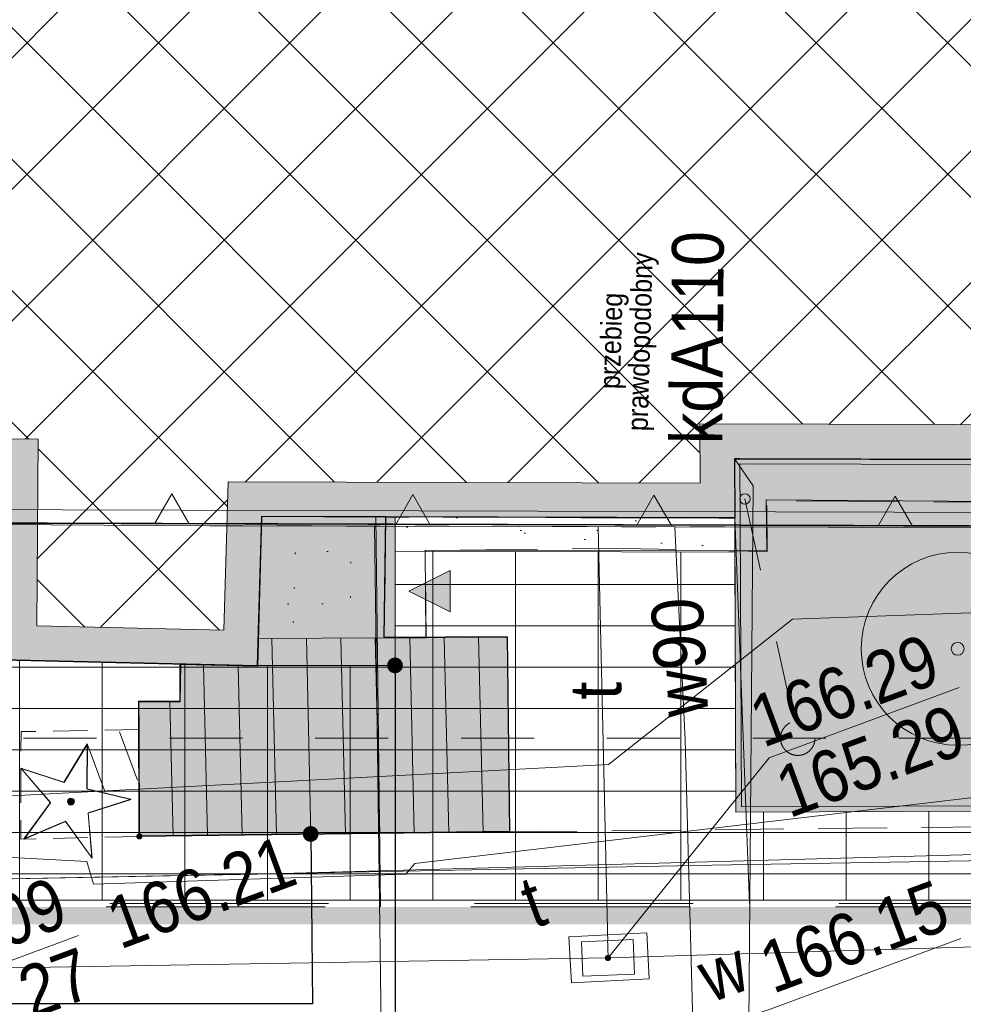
# Model space of a CAD drawing. Header units: millimetres. Extents: x -1155795 to 240441, y -422828 to 463730.
# Tile 34 of 66: x -12843 to 854, y -17376 to -3088. Entities that reach past the tile are written whole.
import ezdxf
from ezdxf.xclip import XClip

# ---------------------------------------------------------------- set-up
doc = ezdxf.new("R2010")
doc.units = ezdxf.units.MM
doc.header["$MEASUREMENT"] = 0
doc.header["$XCLIPFRAME"] = 0
for name, pattern in [('Dashed', [2116.666667, 1058.333333, -1058.333333]), ('Dashed 1_500', [1000, 500, -500]), ('Long Dashed', [5291.666508, 3174.999952, -2116.666555]), ('Wipeout_Contour', [1000, 0, -1000])]:
    doc.linetypes.add(name, pattern=pattern)
for name, color, linetype in [('00 PZT MAPA', 7, 'Continuous'), ('Interior - Furniture', 7, 'Continuous'), ('Nowe_Site & Landscape - General', 7, 'Continuous'), ('Sycow_7_RTPW02 - Punkt wysokościowy sztuczny', 7, 'Continuous'), ('Sycow_7_SUPS01_T - Punkt o określonej wysokości urządzenia', 7, 'Continuous'), ('Sycow_7_SUUS22_T - Właz prostokątny', 7, 'Continuous')]:
    doc.layers.add(name, color=color, linetype=linetype)
for name, color, linetype, lineweight in [('0_Nr_pióra__27', 7, 'Continuous', 25), ('0_Nr_pióra__38', 30, 'Continuous', 13), ('0_Nr_pióra__60', 230, 'Continuous', 13), ('2D Drafting - General_Nr_pióra__1', 7, 'Continuous', 13), ('2D Drafting - General_Nr_pióra__38', 30, 'Continuous', 13), ('2D Drafting - General_Nr_pióra__60', 230, 'Continuous', 13), ('Annotation - Label_Nr_pióra__85', 7, 'Continuous', 13), ('Interior - Furniture _Nr_pióra__1', 7, 'Continuous', 13), ('Nowe_2D Drafting - General_Nr_pióra__1', 7, 'Continuous', 13), ('Sycow_7_218-kontur użytku gruntowego_Nr_pióra__3', 3, 'Continuous', 18), ('Sycow_7_219-działka ewidencyjna_Nr_pióra__7', 7, 'Continuous', 18), ('Sycow_7_@Wywiad_Nr_pióra__30', 30, 'Continuous', 18), ('Sycow_7_@Wywiad_Nr_pióra__5', 5, 'Continuous', 18), ('Sycow_7_@Wywiad_Nr_pióra__7', 7, 'Continuous', 18), ('Sycow_7_drzewo iglaste (punkt)_Nr_pióra__94', 94, 'Continuous', 18), ('Sycow_7_EGBB01 - Budynek_Nr_pióra__7', 7, 'Continuous', 18), ('Sycow_7_EGBS - Schody_Nr_pióra__7', 7, 'Continuous', 18), ('Sycow_7_EGBW - Wiatrołap_Nr_pióra__7', 7, 'Continuous', 18), ('Sycow_7_KTPL - Plac_Nr_pióra__7', 7, 'Continuous', 18), ('Sycow_7_MCP_TDM - Tekst dodatkowy mały_Nr_pióra__7', 7, 'Continuous', 18), ('Sycow_7_przewód elektroenergetyczny (linia)_Nr_pióra__1', 1, 'Continuous', 18), ('Sycow_7_przewód telekomunikacyjny (linia)-Atr1_Nr_pióra__30', 30, 'Continuous', 18), ('Sycow_7_przewód telekomunikacyjny (linia)_Nr_pióra__30', 30, 'Continuous', 18), ('Sycow_7_przewód wodociągowy (linia)-Atr1_Nr_pióra__5', 5, 'Continuous', 18), ('Sycow_7_przewód wodociągowy (linia)_Nr_pióra__5', 5, 'Continuous', 18), ('Sycow_7_PTTU - Trawnik - pojedynczy_Nr_pióra__7', 7, 'Continuous', 18), ('Sycow_7_PTTU - Trawnik_Nr_pióra__7', 7, 'Continuous', 18), ('Sycow_7_PZT_NLZ - Nieprzekraczalna linia zabudowy_Nr_pióra__7', 7, 'Continuous', 18), ('Sycow_7_RTPW02_O - Punkt wysokościowy sztuczny_Nr_pióra__7', 7, 'Continuous', 18), ('Sycow_7_SUBP02_T - Komora podziemna - przewód telekomunikacyjny_Nr_pióra__30', 30, 'Continuous', 18), ('Sycow_7_SUPE - Przewód elektroenergetyczny_Nr_pióra__1', 1, 'Continuous', 18), ('Sycow_7_SUPK - Przewód kanalizacyjny_Nr_pióra__36', 36, 'Continuous', 18), ('Sycow_7_SUPK_O - Przewód kanalizacyjny - opis_Nr_pióra__36', 36, 'Continuous', 18), ('Sycow_7_SUPS01_K - Punkt o określonej wysokości urządzenia_Nr_pióra__7', 7, 'Continuous', 18), ('Sycow_7_SUPS01_K_O - Punkt o określonej wysokości urządzenia - rzędna dołu_Nr_pióra__36', 36, 'Continuous', 18), ('Sycow_7_SUPS01_K_O - Punkt o określonej wysokości urządzenia - rzędna góry_Nr_pióra__36', 36, 'Continuous', 18), ('Sycow_7_SUPS01_T - Punkt o określonej wysokości urządzenia_Nr_pióra__7', 7, 'Continuous', 18), ('Sycow_7_SUPS01_T_O - Punkt o określonej wysokości urządzenia - rzędna dołu_Nr_pióra__30', 30, 'Continuous', 18), ('Sycow_7_SUPS01_T_O - Punkt o określonej wysokości urządzenia - rzędna góry_Nr_pióra__30', 30, 'Continuous', 18), ('Sycow_7_SUPS01_W - Punkt o określonej wysokości urządzenia_Nr_pióra__7', 7, 'Continuous', 18), ('Sycow_7_SUPS01_W_O - Punkt o określonej wysokości urządzenia - rzędna góry_Nr_pióra__5', 5, 'Continuous', 18), ('Sycow_7_SUUS22_T - Właz - opis_Nr_pióra__7', 7, 'Continuous', 18), ('Sycow_7_SUUS22_T - Właz prostokątny_Nr_pióra__7', 7, 'Continuous', 18), ('Sycow_7_SUUS25_W - Zasuwa lub zawór - opis_Nr_pióra__7', 7, 'Continuous', 18)]:
    doc.layers.add(name, color=color, linetype=linetype, lineweight=lineweight)
for name, color, linetype, lineweight, true_color in [('0_Nr_pióra__78', 7, 'Continuous', 13, 0x00bb5e), ('0_Nr_pióra__99', 7, 'Continuous', 0, 0xaad2ff), ('2D Drafting - General_Nr_pióra__101', 7, 'Continuous', 13, 0x4c4c4c), ('2D Drafting - General_Nr_pióra__161', 7, 'Continuous', 5, 0x4c4c4b), ('Nowe_2D Drafting - General_Nr_pióra__78', 7, 'Continuous', 13, 0x00bb5e), ('Nowe_2D Drafting - General_Nr_pióra__81', 7, 'Continuous', 13, 0x4c4c4c), ('Nowe_Site & Landscape - General_Nr_pióra__78', 7, 'Continuous', 13, 0x00bb5e), ('Sycow_7_PZT_RT - Linia rozgraniczająca_Nr_pióra__252', 7, 'Continuous', 18, 0x929292)]:
    doc.layers.add(name, color=color, linetype=linetype, lineweight=lineweight, true_color=true_color)
doc.styles.add('STYL_AUTOMATYCZNY_5', font='txt', dxfattribs={"width": 0.9})
doc.styles.add('STYL_AUTOMATYCZNY_6', font='txt', dxfattribs={"width": 0.87})
doc.linetypes.add('nieprzekraczalna linia zabudowy', pattern='A,0,[3,-2. PZT (5)1.Shx,S=39.68254,R=0,X=0,Y=0.425],-5000,0', length=5000)
doc.linetypes.add('X (1_500)', pattern='A,0,[1,-2. PZT (5)1.Shx,S=19.84127,R=0,X=0,Y=0],-2500,0', length=2500)
doc.dimstyles.new('STYL_AUTOMATYCZNY__1', dxfattribs={"dimtxt": 0.18, "dimasz": 456, "dimexe": 0.18, "dimexo": 0.0625, "dimgap": 0, "dimtad": 0, "dimtih": 1, "dimtoh": 1, "dimdec": 4, "dimzin": 0, "dimdsep": 46, "dimcen": 0.09, "dimadec": 0, "dimazin": 0, "dimtfac": 1, "dimtdec": 4, "dimtmove": 0, "dimatfit": 3, "dimldrblk": 'ARROWHEAD_11', "dimfxl": 0, "dimtolj": 1, "dimtzin": 0, "dimarcsym": 0})

# ---------------------------------------------------------------- blocks, each defined once
blk = doc.blocks.new('Rysunek_1_7', base_point=(14567, -19307))
at = {"layer": 'Sycow_7_drzewo iglaste (punkt)_Nr_pióra__94', "linetype": 'Continuous', "lineweight": 18}
blk.add_hatch(color=94, dxfattribs=at).paths.add_polyline_path([(-12048, -14422, 1), (-12142, -14457, 1)])
at = {"layer": 'Sycow_7_RTPW02 - Punkt wysokościowy sztuczny', "linetype": 'Continuous', "lineweight": 0, "true_color": 0x000000}
blk.add_hatch(color=178, dxfattribs=at).paths.add_polyline_path([(-11063, -14923, 1), (-11147, -14955, 1)])
at = {"layer": 'Sycow_7_218-kontur użytku gruntowego_Nr_pióra__3', "color": 3, "linetype": 'Continuous', "lineweight": 18}
for p, q in [((-11857, -10421), (-12357, -10418)), ((-12357, -10418), (-11857, -10421)), ((-10857, -10427), (-11357, -10424)), ((-11357, -10424), (-10857, -10427)), ((-10082, -10431), (-10357, -10430)), ((-10357, -10430), (-10082, -10431)), ((-9609, -10432), (-10082, -10431)), ((-10082, -10431), (-9609, -10432)), ((-8609, -10434), (-9109, -10433)), ((-9109, -10433), (-8609, -10434)), ((-7609, -10437), (-8109, -10436)), ((-8109, -10436), (-7609, -10437)), ((-6609, -10439), (-7109, -10438)), ((-7109, -10438), (-6609, -10439)), ((-5609, -10441), (-6109, -10440)), ((-6109, -10440), (-5609, -10441)), ((-4609, -10443), (-5109, -10442)), ((-5109, -10442), (-4609, -10443)), ((-3609, -10446), (-4109, -10445)), ((-4109, -10445), (-3609, -10446)), ((-2609, -10448), (-3109, -10447)), ((-3109, -10447), (-2609, -10448)), ((-1609, -10450), (-2109, -10449)), ((-2109, -10449), (-1609, -10450)), ((-609, -10452), (-1109, -10451)), ((-1109, -10451), (-609, -10452)), ((391, -10455), (-109, -10454)), ((-109, -10454), (391, -10455))]:
    blk.add_line(p, q, dxfattribs=at)
at = {"layer": 'Sycow_7_219-działka ewidencyjna_Nr_pióra__7', "color": 7, "linetype": 'Continuous', "lineweight": 18}
for p, q in [((-19132, -10381), (-10082, -10431)), ((-10082, -10431), (29363, -10520))]:
    blk.add_line(p, q, dxfattribs=at)
at = {"layer": 'Sycow_7_@Wywiad_Nr_pióra__30', "color": 30, "linetype": 'Continuous', "lineweight": 18, "flags": 128}
blk.add_lwpolyline([(21224, -13246), (5538, -13840), (-7105, -15332)], dxfattribs=at)
at = {"layer": 'Sycow_7_@Wywiad_Nr_pióra__5', "color": 5, "linetype": 'Continuous', "lineweight": 18, "flags": 128}
blk.add_lwpolyline([(-2946, -18154), (-3068, -17814), (-3183, -13539), (-3335, -10450)], dxfattribs=at)
at = {"layer": 'Sycow_7_@Wywiad_Nr_pióra__7', "color": 7, "linetype": 'Continuous', "lineweight": 18}
for p, q in [((-3250, -14848), (-4250, -14859)), ((-1750, -14831), (-2750, -14842)), ((-251, -14814), (-1251, -14825)), ((1249, -14798), (249, -14809)), ((-4750, -14864), (-5729, -14875))]:
    blk.add_line(p, q, dxfattribs=at)
at = {"layer": 'Sycow_7_drzewo iglaste (punkt)_Nr_pióra__94', "color": 94, "linetype": 'Continuous', "lineweight": 18}
for p, q in [((-12199, -14159), (-11860, -13600)), ((-11860, -13600), (-11862, -14254)), ((-12393, -14451), (-12820, -13955)), ((-12820, -13955), (-12199, -14159)), ((-11862, -14254), (-11226, -14403)), ((-11226, -14403), (-11848, -14604)), ((-12779, -14978), (-12393, -14451)), ((-11848, -14604), (-11793, -15255)), ((-12176, -14725), (-12779, -14978)), ((-11793, -15255), (-12176, -14725))]:
    blk.add_line(p, q, dxfattribs=at)
at = {"layer": 'Sycow_7_EGBB01 - Budynek_Nr_pióra__7', "color": 7, "linetype": 'Continuous', "lineweight": 18, "flags": 128}
blk.add_lwpolyline([(-17433, 10690), (-9099, 10769), (-9083, 9069), (-2312, 9093), (-2295, 8213), (17154, 8091), (17150, 8971), (28229, 8897), (28183, 2018), (27183, 2019), (27183, -3501), (28191, -3500), (28149, -10514), (17008, -10392), (17018, -9512), (-2462, -9464), (-2459, -10323), (-9329, -10299), (-9388, -12468), (-13090, -12384), (-13071, -9684), (-17775, -9654)], close=True, dxfattribs=at)
at = {"layer": 'Sycow_7_EGBS - Schody_Nr_pióra__7', "color": 7, "linetype": 'Continuous', "lineweight": 18}
for p, q in [((-9115, -14915), (-9182, -12067)), ((-8615, -14909), (-8682, -12065)), ((-8115, -14903), (-8182, -12062)), ((-7615, -14897), (-7682, -12060)), ((-7115, -14892), (-7182, -12057)), ((-6615, -14886), (-6682, -12055)), ((-6115, -14880), (-6182, -12042)), ((-10115, -14927), (-10174, -12450)), ((-9615, -14921), (-9673, -12462)), ((-10615, -14933), (-10661, -12988))]:
    blk.add_line(p, q, dxfattribs=at)
at = {"layer": 'Sycow_7_EGBS - Schody_Nr_pióra__7', "color": 7, "linetype": 'Continuous', "lineweight": 18, "flags": 128}
blk.add_lwpolyline([(-5762, -12050), (-5729, -14875), (-11105, -14939), (-11110, -13389), (-11112, -12989), (-10511, -12987), (-10506, -12443), (-9388, -12468), (-9377, -12068), (-7552, -12059), (-6942, -12056)], close=True, dxfattribs=at)
at = {"layer": 'Sycow_7_EGBW - Wiatrołap_Nr_pióra__7', "color": 7, "linetype": 'Continuous', "lineweight": 18}
for p, q in [((-8844, -10842), (-8843, -10822)), ((-8384, -10803), (-8364, -10803)), ((-8036, -10953), (-8036, -10973)), ((-8857, -11342), (-8857, -11322)), ((-8936, -11566), (-8956, -11566)), ((-8436, -11564), (-8456, -11564)), ((-8043, -11453), (-8043, -11473)), ((-8871, -11842), (-8870, -11822))]:
    blk.add_line(p, q, dxfattribs=at)
at = {"layer": 'Sycow_7_EGBW - Wiatrołap_Nr_pióra__7', "color": 7, "linetype": 'Continuous', "lineweight": 18, "flags": 128}
blk.add_lwpolyline([(-9377, -12068), (-9329, -10299), (-7526, -10306), (-7552, -12059)], close=True, dxfattribs=at)
at = {"layer": 'Sycow_7_KTPL - Plac_Nr_pióra__7', "color": 7, "linetype": 'Continuous', "lineweight": 18}
for p, q in [((-57, -9470), (-1557, -9466)), ((1943, -9475), (443, -9471)), ((-1573, -10070), (-73, -10081)), ((427, -10085), (1927, -10096)), ((-5194, -10314), (-6694, -10309)), ((-3194, -10321), (-4694, -10316)), ((-6825, -10792), (-5325, -10771)), ((-7550, -11973), (-7552, -12059))]:
    blk.add_line(p, q, dxfattribs=at)
at = {"layer": 'Sycow_7_KTPL - Plac_Nr_pióra__7', "color": 7, "linetype": 'Continuous', "lineweight": 18, "flags": 128}
for points in [[(-2057, -9465), (-2462, -9464), (-2459, -10323), (-2694, -10323)], [(-2825, -10789), (-1993, -10807), (-2000, -10139)], [(-7194, -10307), (-7526, -10306), (-7543, -11473)], [(-4825, -10764), (-4318, -10757), (-3325, -10778)], [(-7552, -12059), (-6942, -12056), (-6950, -11166)]]:
    blk.add_lwpolyline(points, dxfattribs=at)
at = {"layer": 'Sycow_7_przewód elektroenergetyczny (linia)_Nr_pióra__1', "color": 1, "linetype": 'Continuous', "lineweight": 18, "flags": 128}
for points in [[(-85356, -12890), (-81672, -13351), (-62125, -14591), (-59177, -13051), (-51732, -13515), (-44925, -14130), (-19251, -14093), (-14162, -14416), (-4298, -13898), (-1624, -11789), (42623, -10217), (70284, -9497), (79476, -9784), (103123, -10145), (108910, -10427)], [(-85432, -12685), (-82062, -13048), (-65405, -14142), (-48917, -15416), (-40832, -15077), (-39013, -14201), (-15989, -15615), (-2798, -15358), (27076, -14854)]]:
    blk.add_lwpolyline(points, dxfattribs=at)
at = {"layer": 'Sycow_7_przewód telekomunikacyjny (linia)_Nr_pióra__30', "color": 30, "linetype": 'Continuous', "lineweight": 18, "flags": 128}
blk.add_lwpolyline([(-7105, -15332), (-7239, -15489), (-11771, -15631), (-11870, -15305), (-24980, -14604)], dxfattribs=at)
at = {"layer": 'Sycow_7_przewód wodociągowy (linia)_Nr_pióra__5', "color": 5, "linetype": 'Continuous', "lineweight": 18}
blk.add_line((-7693, -10432), (-7481, -26210), dxfattribs=at)
at = {"layer": 'Sycow_7_PTTU - Trawnik - pojedynczy_Nr_pióra__7', "color": 7, "linetype": 'Continuous', "lineweight": 18}
for p, q in [((-11395, -13421), (-11135, -14125)), ((-11864, -13595), (-11603, -14298))]:
    blk.add_line(p, q, dxfattribs=at)
at = {"layer": 'Sycow_7_PTTU - Trawnik_Nr_pióra__7', "color": 7, "linetype": 'Continuous', "lineweight": 18}
for p, q in [((-12356, -13411), (-11856, -13402)), ((-11109, -13642), (-11107, -14142)), ((-12826, -14453), (-12825, -13953)), ((-11107, -14392), (-11105, -14892)), ((-11855, -14956), (-12355, -14968)), ((-11105, -14939), (-11605, -14951))]:
    blk.add_line(p, q, dxfattribs=at)
at = {"layer": 'Sycow_7_PTTU - Trawnik_Nr_pióra__7', "color": 7, "linetype": 'Continuous', "lineweight": 18, "flags": 128}
for points in [[(-12824, -13703), (-12823, -13419), (-12606, -13415)], [(-11606, -13398), (-11110, -13389), (-11110, -13392)], [(-12605, -14974), (-12828, -14979), (-12827, -14703)]]:
    blk.add_lwpolyline(points, dxfattribs=at)
at = {"layer": 'Sycow_7_PZT_NLZ - Nieprzekraczalna linia zabudowy_Nr_pióra__7', "color": 7, "linetype": 'Continuous', "lineweight": 18}
for p, q in [((-10759, -10405), (-14009, -10395)), ((-10509, -10405), (-10759, -10405)), ((-7259, -10415), (-10509, -10405)), ((-7009, -10415), (-7259, -10415)), ((-3759, -10425), (-7009, -10415)), ((-3509, -10425), (-3759, -10425)), ((-259, -10435), (-3509, -10425)), ((-9, -10436), (-259, -10435)), ((3241, -10445), (-9, -10436))]:
    blk.add_line(p, q, dxfattribs=at)
at = {"layer": 'Sycow_7_PZT_NLZ - Nieprzekraczalna linia zabudowy_Nr_pióra__7', "color": 7, "linetype": 'Continuous', "lineweight": 18, "flags": 128}
for points in [[(-10384, -10406), (-10884, -10404), (-10636, -9970)], [(-6884, -10416), (-7384, -10414), (-7136, -9980)], [(-3384, -10426), (-3884, -10424), (-3636, -9990)], [(116, -10436), (-384, -10434), (-136, -10001)]]:
    blk.add_lwpolyline(points, close=True, dxfattribs=at)
at = {"layer": 'Sycow_7_PZT_RT - Linia rozgraniczająca_Nr_pióra__252', "color": 252, "linetype": 'Continuous', "lineweight": 18, "true_color": 0x929292, "flags": 128}
blk.add_lwpolyline([(-83292, -11412), (-81842, -11494), (-65673, -13493), (-45598, -14248), (-45486, -8787), (-19127, -10181), (29168, -10319), (29592, 8632), (56966, 9345), (57408, -5361), (103296, -5317)], dxfattribs=at)
at = {"layer": 'Sycow_7_SUPE - Przewód elektroenergetyczny_Nr_pióra__1', "color": 1, "linetype": 'Continuous', "lineweight": 18, "flags": 128}
blk.add_lwpolyline([(-15989, -15615), (-9393, -15487), (39148, -14158), (53879, -13767), (54050, -12890), (53669, -8471), (54290, 9480), (54999, 35301), (55460, 60549), (60098, 64263)], dxfattribs=at)
at = {"layer": 'Sycow_7_SUPK - Przewód kanalizacyjny_Nr_pióra__36', "color": 36, "linetype": 'Continuous', "lineweight": 18, "flags": 128}
blk.add_lwpolyline([(-2462, -9464), (-2198, -9851), (-2262, -18264)], dxfattribs=at)
at = {"layer": 'Sycow_7_SUPS01_K - Punkt o określonej wysokości urządzenia_Nr_pióra__7', "color": 7, "linetype": 'Continuous', "lineweight": 18, "flags": 128}
blk.add_lwpolyline([(-11987, -16378), (-14740, -17397), (-16455, -18070)], dxfattribs=at)
at = {"layer": 'Sycow_7_SUPS01_W - Punkt o określonej wysokości urządzenia_Nr_pióra__7', "color": 7, "linetype": 'Continuous', "lineweight": 18, "flags": 128}
blk.add_lwpolyline([(817, -16421), (-1937, -17441), (-3068, -17814)], dxfattribs=at)
at = {"layer": 'Sycow_7_MCP_TDM - Tekst dodatkowy mały_Nr_pióra__7', "color": 7, "linetype": 'Continuous', "lineweight": 18, "insert": (-4006, -7756), "char_height": 300, "attachment_point": 5, "rotation": 88.3257, "line_spacing_factor": 0.840816, "style": 'STYL_AUTOMATYCZNY_6'}
blk.add_mtext('\\A1;{\\pqc;\\fArial|b0|i0|c0|p0;\\W0.870000;przebieg\\P\\pqc;\\fArial|b0|i0|c0|p0;\\W0.870000;prawdopodobny}', dxfattribs=at)
at = {"layer": 'Sycow_7_przewód telekomunikacyjny (linia)-Atr1_Nr_pióra__30', "color": 30, "linetype": 'Continuous', "lineweight": 18, "insert": (-4483, -12958), "char_height": 750, "attachment_point": 4, "rotation": 89.58, "style": 'STYL_AUTOMATYCZNY_5'}
blk.add_mtext('\\A1;{\\pql;\\fArial|b0|i0|c0|p0;\\W0.900000;t}', dxfattribs=at)
at = {"layer": 'Sycow_7_przewód wodociągowy (linia)-Atr1_Nr_pióra__5', "color": 5, "linetype": 'Continuous', "lineweight": 18, "insert": (-3216, -13205), "char_height": 750, "attachment_point": 4, "rotation": 92.82, "style": 'STYL_AUTOMATYCZNY_5'}
blk.add_mtext('\\A1;{\\pql;\\fArial|b0|i0|c0|p0;\\W0.900000;w90}', dxfattribs=at)
at = {"layer": 'Sycow_7_RTPW02_O - Punkt wysokościowy sztuczny_Nr_pióra__7', "color": 7, "linetype": 'Continuous', "lineweight": 18, "insert": (-11383, -16594), "char_height": 750, "attachment_point": 7, "rotation": 20.318, "style": 'STYL_AUTOMATYCZNY_6'}
blk.add_mtext('\\A1;{\\pql;\\fArial|b0|i0|c0|p0;\\W0.870000;166.21}', dxfattribs=at)
at = {"layer": 'Sycow_7_SUPK_O - Przewód kanalizacyjny - opis_Nr_pióra__36', "color": 36, "linetype": 'Continuous', "lineweight": 18, "insert": (-3015, -9247), "char_height": 750, "attachment_point": 4, "rotation": 89.5629, "style": 'STYL_AUTOMATYCZNY_6'}
blk.add_mtext('\\A1;{\\pql;\\fArial|b0|i0|c0|p0;\\W0.870000;kdA110}', dxfattribs=at)
at = {"layer": 'Sycow_7_SUPS01_K_O - Punkt o określonej wysokości urządzenia - rzędna dołu_Nr_pióra__36', "color": 36, "linetype": 'Continuous', "lineweight": 18, "insert": (-14595, -17503), "char_height": 750, "attachment_point": 1, "rotation": 20.318, "style": 'STYL_AUTOMATYCZNY_6'}
blk.add_mtext('\\A1;{\\pql;\\fArial|b0|i0|c0|p0;\\W0.870000;165.27}', dxfattribs=at)
at = {"layer": 'Sycow_7_SUPS01_K_O - Punkt o określonej wysokości urządzenia - rzędna góry_Nr_pióra__36', "color": 36, "linetype": 'Continuous', "lineweight": 18, "insert": (-14709, -17194), "char_height": 750, "attachment_point": 7, "rotation": 20.318, "style": 'STYL_AUTOMATYCZNY_6'}
blk.add_mtext('\\A1;{\\pql;\\fArial|b0|i0|c0|p0;\\W0.870000;166.09}', dxfattribs=at)
at = {"layer": 'Sycow_7_SUPS01_T_O - Punkt o określonej wysokości urządzenia - rzędna dołu_Nr_pióra__30', "color": 30, "linetype": 'Continuous', "lineweight": 18, "insert": (-1934, -13976), "char_height": 750, "attachment_point": 1, "rotation": 20.318, "style": 'STYL_AUTOMATYCZNY_6'}
blk.add_mtext('\\A1;{\\pql;\\fArial|b0|i0|c0|p0;\\W0.870000;165.29}', dxfattribs=at)
at = {"layer": 'Sycow_7_SUPS01_T_O - Punkt o określonej wysokości urządzenia - rzędna góry_Nr_pióra__30', "color": 30, "linetype": 'Continuous', "lineweight": 18, "insert": (-2049, -13666), "char_height": 750, "attachment_point": 7, "rotation": 20.318, "style": 'STYL_AUTOMATYCZNY_6'}
blk.add_mtext('\\A1;{\\pql;\\fArial|b0|i0|c0|p0;\\W0.870000;166.29}', dxfattribs=at)
at = {"layer": 'Sycow_7_SUPS01_W_O - Punkt o określonej wysokości urządzenia - rzędna góry_Nr_pióra__5', "color": 5, "linetype": 'Continuous', "lineweight": 18, "insert": (-1906, -17237), "char_height": 750, "attachment_point": 7, "rotation": 20.318, "style": 'STYL_AUTOMATYCZNY_6'}
blk.add_mtext('\\A1;{\\pql;\\fArial|b0|i0|c0|p0;\\W0.870000;166.15}', dxfattribs=at)
at = {"layer": 'Sycow_7_SUUS22_T - Właz - opis_Nr_pióra__7', "color": 7, "linetype": 'Continuous', "lineweight": 18, "insert": (-5509, -15935), "char_height": 750, "attachment_point": 4, "rotation": 20.318, "style": 'STYL_AUTOMATYCZNY_6'}
blk.add_mtext('\\A1;{\\pql;\\fArial|b0|i0|c0|p0;\\W0.870000;t}', dxfattribs=at)
at = {"layer": 'Sycow_7_SUUS25_W - Zasuwa lub zawór - opis_Nr_pióra__7', "color": 7, "linetype": 'Continuous', "lineweight": 18, "insert": (-2945, -17009), "char_height": 750, "attachment_point": 4, "rotation": 20.318, "style": 'STYL_AUTOMATYCZNY_6'}
blk.add_mtext('\\A1;{\\pql;\\fArial|b0|i0|c0|p0;\\W0.870000;w}', dxfattribs=at)
at = {"color": 254, "linetype": 'Wipeout_Contour', "lineweight": 0, "ltscale": 69008.964558}
blk.add_wipeout([(-4689, -16469), (-4668, -16968), (-3918, -16937), (-3939, -16437)], dxfattribs=at).dxf.layer = 'Sycow_7_SUUS22_T - Właz prostokątny'
at = {"layer": 'Sycow_7_SUPS01_T - Punkt o określonej wysokości urządzenia', "linetype": 'Continuous', "lineweight": 0, "true_color": 0x000000}
blk.add_hatch(color=178, dxfattribs=at).paths.add_polyline_path([(-4261, -16687, 1), (-4346, -16719, 1)])
at = {"layer": 'Sycow_7_@Wywiad_Nr_pióra__30', "color": 30, "linetype": 'Continuous', "lineweight": 18}
blk.add_line((-4446, -10445), (-4303, -16703), dxfattribs=at)
at = {"layer": 'Sycow_7_@Wywiad_Nr_pióra__30', "color": 30, "linetype": 'Continuous', "lineweight": 18, "flags": 128}
blk.add_lwpolyline([(61767, -14149), (43949, -15122), (42592, -15144), (28271, -15724), (-4303, -16703), (-45944, -17397)], dxfattribs=at)
at = {"layer": 'Sycow_7_SUBP02_T - Komora podziemna - przewód telekomunikacyjny_Nr_pióra__30', "color": 30, "linetype": 'Continuous', "lineweight": 18, "flags": 128}
blk.add_lwpolyline([(-4870, -16397), (-3739, -16337), (-3704, -17005), (-4835, -17064)], close=True, dxfattribs=at)
at = {"layer": 'Sycow_7_SUPS01_T - Punkt o określonej wysokości urządzenia_Nr_pióra__7', "color": 7, "linetype": 'Continuous', "lineweight": 18, "flags": 128}
blk.add_lwpolyline([(792, -12778), (-1962, -13797), (-4303, -16703)], dxfattribs=at)
at = {"layer": 'Sycow_7_SUUS22_T - Właz prostokątny_Nr_pióra__7', "color": 7, "linetype": 'Continuous', "lineweight": 18}
for p, q in [((-3939, -16437), (-4689, -16469)), ((-4689, -16469), (-4668, -16968)), ((-3918, -16937), (-3939, -16437)), ((-4668, -16968), (-3918, -16937))]:
    blk.add_line(p, q, dxfattribs=at)
blk = doc.blocks.new('Entrance Symbol 22_2')
at = {"layer": 'Interior - Furniture', "linetype": 'Continuous', "lineweight": 0, "true_color": 0x000000}
blk.add_hatch(color=178, dxfattribs=at).paths.add_polyline_path([(0, 0), (600, 0), (300, 600)])
at = {"layer": 'Interior - Furniture _Nr_pióra__1', "color": 7, "linetype": 'Continuous', "lineweight": 13}
for p, q in [((0, 0), (300, 600)), ((600, 0), (300, 600)), ((0, 0), (600, 0))]:
    blk.add_line(p, q, dxfattribs=at)
blk = doc.blocks.new('Drzewo rzut 26')
at = {"layer": 'Nowe_Site & Landscape - General_Nr_pióra__78', "color": 112, "linetype": 'Continuous', "lineweight": 13, "true_color": 0x00bb5e}
for radius in [1400, 93.3]:
    blk.add_circle((0, 0), radius, dxfattribs=at)
blk = doc.blocks.new('ARROWHEAD_11')
at = {"color": 0, "linetype": 'Continuous', "lineweight": 0}
blk.add_line((0, 0), (-1, 0), dxfattribs=at)
at = {"color": 0, "linetype": 'Continuous', "lineweight": 0, "const_width": 0.25, "flags": 128}
blk.add_lwpolyline([(-0.125, 0, 1), (0.125, 0, 1)], format="xyb", close=True, dxfattribs=at)

msp = doc.modelspace()

# ---------------------------------------------------------------- block references
at = {"layer": '00 PZT MAPA', "color": 7, "linetype": 'Continuous', "lineweight": 15}
ref = msp.add_blockref('Rysunek_1_7', (14567, -19307), dxfattribs=at)
XClip(ref).set_block_clipping_path([(-38444.7789564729, -141413.2871562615), (134317.2398628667, -77444.9644498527), (67578.7707096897, 102798.5088210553), (-105183.2481096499, 38830.1861146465)])

# ---------------------------------------------------------------- next in the draw order: hatches: boundary and pattern name
at = {"layer": '2D Drafting - General_Nr_pióra__1', "linetype": 'Continuous', "lineweight": 0, "true_color": 0x000000}
msp.add_hatch(color=178, dxfattribs=at).paths.add_polyline_path([(-9333, -10294), (-7395, -10300), (-7395, -12458), (-9394, -12458)])
at = {"layer": '2D Drafting - General_Nr_pióra__101', "linetype": 'Continuous', "lineweight": 13, "true_color": 0x4c4c4c}
h = msp.add_hatch(dxfattribs=at)
h.set_pattern_fill('Grid_60x120', color=59, style=0, pattern_type=2)
h.set_pattern_definition([(0, (14754.2, -3483.2), (0, 600), []), (90, (14754.2, -3483.2), (-1200, 0), [])])
h.paths.add_polyline_path([(-27360, -15863), (-27325, -10740), (-17580, -10740), (-17580, -9644), (-16507, -9655), (-13077, -9674), (-13095, -12374), (-9394, -12458), (-7395, -12458), (-7395, -10800), (-2462, -10813), (-2447, -14589), (17022, -14509), (17007, -10887), (21317, -10932), (21316, -12904), (29482, -12904), (29482, -11704), (33232, -11704), (33232, 4993), (29482, 4993), (29482, 8898), (31104, 8746), (32394, 8725), (33002, 8722), (40975, 8678), (40928, 7573), (34433, 7573), (34432, -11704), (33628, -13730), (32823, -15204), (32232, -15864)])
h = msp.add_hatch(dxfattribs=at)
h.set_pattern_fill('Render', color=59, style=0, pattern_type=2)
h.set_pattern_definition([(45, (0, 1750), (-556.847, 556.847), [0, -525, 0, -787.5]), (110, (1750, 1750), (740.008, 269.34), [0, -385, 0, -665])])
h.paths.add_polyline_path([(-2464, -10313), (-7395, -10300), (-7395, -10800), (-2462, -10813)])
at = {"layer": '2D Drafting - General_Nr_pióra__161', "linetype": 'Continuous', "lineweight": 0, "true_color": 0x131312}
h = msp.add_hatch(color=168, dxfattribs=at)
h.paths.add_polyline_path([(-2388, -9454), (16934, -9507), (17014, -9507), (17005, -10387), (17022, -14429), (17022, -14509), (-2447, -14589), (-2464, -10313), (-2468, -9454)])
h.paths.add_polyline_path([(-2384, -10313), (-2367, -14509), (16942, -14429), (16925, -10387), (16934, -9587), (-2388, -9534)], flags=0)
at = {"layer": '2D Drafting - General_Nr_pióra__38', "linetype": 'Continuous', "lineweight": 0, "true_color": 0x3f2000}
msp.add_hatch(color=38, dxfattribs=at).paths.add_polyline_path([(-7532, -10296), (-7557, -12049), (-5768, -12040), (-5734, -14865), (-11111, -14929), (-11117, -12979), (-10517, -12977), (-10517, -12433), (-9394, -12458), (-9333, -10294)])
at = {"layer": '2D Drafting - General_Nr_pióra__60', "linetype": 'Continuous', "lineweight": 0, "true_color": 0x7f0040}
h = msp.add_hatch(color=236, dxfattribs=at)
h.paths.add_polyline_path([(35185, 7223), (57118, 7223), (57118, 10495), (36185, 10496), (36185, 14384), (-5891, 14384), (-17356, 20156), (-22444, 20156), (-27514, 14228), (-27712, -16213), (35184, -16214)])
h.paths.add_polyline_path([(34935, 7473), (56868, 7473), (56868, 10245), (35935, 10246), (35935, 14134), (-5950, 14134), (-17415, 19906), (-22329, 19906), (-27264, 14135), (-27461, -15963), (34934, -15964)], flags=0)
at = {"layer": 'Nowe_2D Drafting - General_Nr_pióra__1', "linetype": 'Continuous', "lineweight": 0, "true_color": 0x000000}
h = msp.add_hatch(color=178, dxfattribs=at)
h.paths.add_polyline_path([(-17780, -9644), (-13077, -9674), (-13095, -12374), (-9394, -12458), (-9333, -10294), (-2464, -10313), (-2468, -9454), (17014, -9507), (17005, -10387), (28143, -10504), (28184, -3995), (29482, -3994), (29482, 2521), (28182, 2523), (28223, 8907), (17145, 8981), (17150, 8096), (-2299, 8218), (-2317, 9103), (-9087, 9074), (-9105, 10779), (-17439, 10701)])
h.paths.add_polyline_path([(-17272, -9147), (-12573, -9177), (-12592, -11885), (-9880, -11947), (-9819, -9793), (-2967, -9812), (-2970, -8953), (17520, -9008), (17510, -9892), (27646, -9999), (27684, -3996), (27684, -3496), (28979, -3496), (28987, 2022), (27682, 2023), (27682, 2523), (27720, 8410), (17648, 8478), (17654, 7593), (-2788, 7721), (-2807, 8601), (-9581, 8572), (-9599, 10275), (-16947, 10205)], flags=0)
at = {"layer": 'Nowe_2D Drafting - General_Nr_pióra__78', "linetype": 'Continuous', "lineweight": 0, "true_color": 0x002e17}
msp.add_hatch(color=158, dxfattribs=at).paths.add_polyline_path([(16934, -9587), (16925, -10387), (16942, -14429), (-2367, -14509), (-2384, -10313), (-2388, -9534)])
at = {"layer": 'Nowe_2D Drafting - General_Nr_pióra__81', "linetype": 'Continuous', "lineweight": 13, "true_color": 0x4c4c4c}
h = msp.add_hatch(dxfattribs=at)
h.set_pattern_fill('Grid_90x90', color=59, style=0, pattern_type=2)
h.set_pattern_definition([(135, (-11784.2, -558.9), (954.594, 954.594), []), (45, (-11784.2, -558.9), (-954.594, 954.594), [])])
h.paths.add_polyline_path([(-16947, 10205), (-17272, -9147), (-12573, -9177), (-12592, -11885), (-9880, -11947), (-9819, -9793), (-2967, -9812), (-2970, -8953), (17520, -9008), (17510, -9892), (27646, -9999), (27684, -3496), (28979, -3496), (28987, 2016), (27682, 2023), (27720, 8410), (17648, 8478), (17654, 7593), (-2788, 7721), (-2807, 8601), (-9581, 8572), (-9599, 10275)])

# ---------------------------------------------------------------- next in the draw order: linework, layer by layer
at = {"layer": '0_Nr_pióra__27', "color": 7, "linetype": 'nieprzekraczalna linia zabudowy', "lineweight": 25}
msp.add_line((-19136, -10376), (29360, -10515), dxfattribs=at)
at = {"layer": '0_Nr_pióra__27', "color": 7, "linetype": 'Continuous', "lineweight": 25}
msp.add_lwpolyline([(29784, 8442), (29360, -10515), (-19136, -10376)], dxfattribs=at)
at = {"layer": '0_Nr_pióra__38', "color": 30, "linetype": 'X (1_500)', "lineweight": 13}
for points in [[(28143, -10504), (28097, -11037), (16495, -10882), (16497, -10191), (-2006, -10057), (-1999, -10797), (-6959, -10784), (-6948, -12046)], [(-7671, -10299), (-7605, -15963)], [(-2248, -15913), (-2464, -10313)]]:
    msp.add_lwpolyline(points, dxfattribs=at)
at = {"layer": '0_Nr_pióra__60', "color": 230, "linetype": 'Long Dashed', "lineweight": 13}
for points in [[(-27461, -15963), (34934, -15964), (34935, 7473), (56868, 7473), (56868, 10245), (35935, 10246), (35935, 14134), (-5950, 14134), (-17415, 19906), (-22329, 19906), (-27264, 14135)], [(-27410, -15913), (34884, -15914), (34885, 7523), (56818, 7523), (56818, 10195), (35885, 10196), (35885, 14084), (-5962, 14084), (-17427, 19856), (-22306, 19856), (-27214, 14116)], [(-27360, -15863), (34834, -15864), (34835, 7573), (56768, 7573), (56768, 10145), (35835, 10146), (35835, 14034), (-5974, 14034), (-17439, 19806), (-22283, 19806), (-27164, 14097)]]:
    msp.add_lwpolyline(points, close=True, dxfattribs=at)
at = {"layer": '0_Nr_pióra__78', "color": 112, "linetype": 'Dashed', "lineweight": 13, "true_color": 0x00bb5e}
for points in [[(-14902, -13514), (18027, -13514), (16665, -10085)], [(-2316, -10043), (-1549, -13514)]]:
    msp.add_lwpolyline(points, dxfattribs=at)
at = {"layer": '0_Nr_pióra__78', "color": 112, "linetype": 'Continuous', "lineweight": 13, "true_color": 0x00bb5e}
msp.add_lwpolyline([(-12203, -14154), (-11864, -13595), (-11866, -14249), (-11229, -14398), (-11851, -14599), (-11797, -15251), (-12180, -14720), (-12782, -14973), (-12397, -14446), (-12824, -13950)], close=True, dxfattribs=at)
for centre, radius in [((-2316, -10043), 75), ((-12099, -14435), 50.2)]:
    msp.add_circle(centre, radius, dxfattribs=at)
at = {"layer": '0_Nr_pióra__78', "color": 112, "linetype": 'Dashed', "lineweight": 13, "true_color": 0x00bb5e}
msp.add_circle((-1549, -13514), 250, dxfattribs=at)
at = {"layer": '0_Nr_pióra__99', "color": 141, "linetype": 'Dashed 1_500', "lineweight": 0, "true_color": 0xaad2ff}
for centre, radius in [((88699, -12696), 150000), ((-56052, -28118), 150000), ((-34105, -15278), 75000)]:
    msp.add_circle(centre, radius, dxfattribs=at)
at = {"layer": '2D Drafting - General_Nr_pióra__1', "color": 7, "linetype": 'Continuous', "lineweight": 13, "flags": 128}
msp.add_lwpolyline([(-9333, -10294), (-7395, -10300), (-7395, -12458), (-9394, -12458)], close=True, dxfattribs=at)
at = {"layer": '2D Drafting - General_Nr_pióra__101', "color": 59, "linetype": 'Continuous', "lineweight": 13, "true_color": 0x4c4c4c, "flags": 128}
for points in [[(-2388, -9454), (16934, -9507), (17014, -9507), (17005, -10387), (17022, -14429), (17022, -14509), (-2447, -14589), (-2464, -10313), (-2468, -9454)], [(-2384, -10313), (-2367, -14509), (16942, -14429), (16925, -10387), (16934, -9587), (-2388, -9534)], [(-2464, -10313), (-7395, -10300), (-7395, -10800), (-2462, -10813)]]:
    msp.add_lwpolyline(points, close=True, dxfattribs=at)
msp.add_lwpolyline([(32232, -15864), (-27360, -15863), (-27325, -10740), (-17580, -10740), (-17580, -9644), (-16507, -9655), (-13077, -9674), (-13095, -12374), (-9394, -12458), (-7395, -12458), (-7395, -10800), (-2462, -10813), (-2447, -14589), (17022, -14509), (17007, -10887), (21317, -10932)], dxfattribs=at)
at = {"layer": '2D Drafting - General_Nr_pióra__38', "color": 30, "linetype": 'X (1_500)', "lineweight": 13, "flags": 128}
msp.add_lwpolyline([(-7532, -10296), (-7557, -12049), (-5768, -12040), (-5734, -14865), (-11111, -14929), (-11117, -12979), (-10517, -12977), (-10517, -12433), (-9394, -12458), (-9333, -10294)], close=True, dxfattribs=at)
at = {"layer": 'Nowe_2D Drafting - General_Nr_pióra__1', "color": 7, "linetype": 'Continuous', "lineweight": 13, "flags": 128}
for points in [[(-17780, -9644), (-13077, -9674), (-13095, -12374), (-9394, -12458), (-9333, -10294), (-2464, -10313), (-2468, -9454), (17014, -9507), (17005, -10387), (28143, -10504), (28184, -3995), (29482, -3994), (29482, 2521), (28182, 2523), (28223, 8907), (17145, 8981), (17150, 8096), (-2299, 8218), (-2317, 9103), (-9087, 9074), (-9105, 10779), (-17439, 10701)], [(-17272, -9147), (-12573, -9177), (-12592, -11885), (-9880, -11947), (-9819, -9793), (-2967, -9812), (-2970, -8953), (17520, -9008), (17510, -9892), (27646, -9999), (27684, -3996), (27684, -3496), (28979, -3496), (28987, 2022), (27682, 2023), (27682, 2523), (27720, 8410), (17648, 8478), (17654, 7593), (-2788, 7721), (-2807, 8601), (-9581, 8572), (-9599, 10275), (-16947, 10205)]]:
    msp.add_lwpolyline(points, close=True, dxfattribs=at)

# ---------------------------------------------------------------- next in the draw order: block references
at = {"layer": 'Interior - Furniture', "color": 7, "linetype": 'Continuous', "lineweight": 13, "zscale": 1000, "rotation": 90}
msp.add_blockref('Entrance Symbol 22_2', (-6595, -11679), dxfattribs=at)
at = {"layer": 'Nowe_Site & Landscape - General', "color": 7, "linetype": 'Continuous', "lineweight": 13, "zscale": 1000, "rotation": 90}
msp.add_blockref('Drzewo rzut 26', (772, -12217), dxfattribs=at)

# ---------------------------------------------------------------- next in the draw order: leaders
at = {"layer": 'Annotation - Label_Nr_pióra__85', "color": 7, "linetype": 'Continuous', "lineweight": 13, "annotation_type": 0, "has_hookline": 1, "hookline_direction": 1}
for points, text_width in [([(-7395, -12458), (-7395, -21265), (-32264, -21265)], 22061), ([(7258, -13689), (7258, -24419), (-32131, -24419)], 16658), ([(-8619, -14904), (-8592, -17371), (-32243, -17371)], 21054)]:
    msp.add_leader(points, dimstyle='STYL_AUTOMATYCZNY__1', dxfattribs=dict(at, text_width=text_width))

doc.saveas('drawing.dxf')
